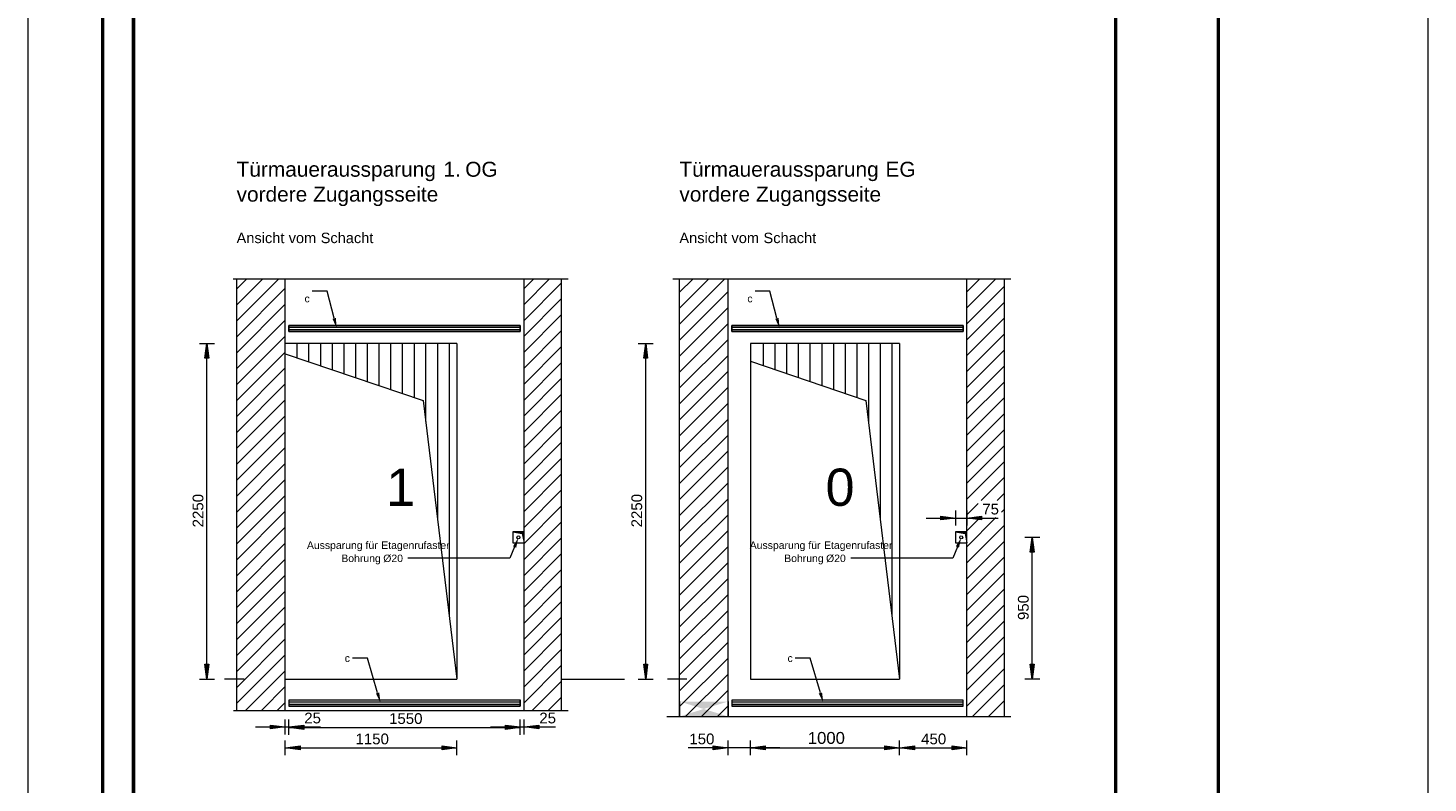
# Model space of a CAD drawing. Extents: x 294 to 994, y 7 to 427.
# Tile 12 of 31: x 294 to 482, y 173 to 274. Entities that reach past the tile are written whole.
import ezdxf
from ezdxf.lldxf.tags import DXFTag

# ---------------------------------------------------------------- set-up
doc = ezdxf.new("R2010")
doc.units = 0
doc.layers.get('0').update_dxf_attribs({"lineweight": 5})
for name, color, linetype, lineweight, true_color in [('3', 9, 'grob', 5, 0x808080), ('4', 9, 'STRICHPUNKT2', 5, 0x808080), ('8_Schraffur', 3, 'Continuous', 5, 0x00ff00), ('9_Bem', 9, 'Continuous', 5, 0x808080), ('E_DB_WD', 1, 'Continuous', 18, 0xff0000)]:
    doc.layers.add(name, color=color, linetype=linetype, lineweight=lineweight, true_color=true_color)
for name, color, linetype, lineweight in [('6', 7, 'Continuous', 18), ('9', 7, 'Continuous', 5), ('iwb_Rahmen', 7, 'Continuous', 50)]:
    doc.layers.add(name, color=color, linetype=linetype, lineweight=lineweight)
doc.layers.add('_3d_View_', color=7, linetype='Continuous')
doc.layers.add('X_Geometrie', color=3, linetype='Continuous', lineweight=50, true_color=0x00ff00, plot=False)
doc.styles.get("Standard").update_dxf_attribs({"font": 'arial.ttf'})
tags = doc.linetypes.add('fein_strichliert', pattern=[4, 1, -2, 1]).pattern_tags.tags
tags[8:9] = [DXFTag(74, 4), DXFTag(75, 0), DXFTag(340, '0'), DXFTag(46, 0.0), DXFTag(50, 0.0), DXFTag(44, 0.0), DXFTag(45, 0.0)]
tags[6:7] = [DXFTag(74, 4), DXFTag(75, 0), DXFTag(340, '0'), DXFTag(46, 0.0), DXFTag(50, 0.0), DXFTag(44, 0.0), DXFTag(45, 0.0)]
tags[4:5] = [DXFTag(74, 4), DXFTag(75, 0), DXFTag(340, '0'), DXFTag(46, 0.0), DXFTag(50, 0.0), DXFTag(44, 0.0), DXFTag(45, 0.0)]
tags = doc.linetypes.add('grob', pattern=[14, 3, -8, 3]).pattern_tags.tags
tags[8:9] = [DXFTag(74, 4), DXFTag(75, 0), DXFTag(340, '0'), DXFTag(46, 0.0), DXFTag(50, 0.0), DXFTag(44, 0.0), DXFTag(45, 0.0)]
tags[6:7] = [DXFTag(74, 4), DXFTag(75, 0), DXFTag(340, '0'), DXFTag(46, 0.0), DXFTag(50, 0.0), DXFTag(44, 0.0), DXFTag(45, 0.0)]
tags[4:5] = [DXFTag(74, 4), DXFTag(75, 0), DXFTag(340, '0'), DXFTag(46, 0.0), DXFTag(50, 0.0), DXFTag(44, 0.0), DXFTag(45, 0.0)]
tags = doc.linetypes.add('STRICHPUNKT2', pattern=[12.7, 6.35, -3.175, 0, -3.175]).pattern_tags.tags
tags[10:11] = [DXFTag(74, 4), DXFTag(75, 0), DXFTag(340, '0'), DXFTag(46, 0.0), DXFTag(50, 0.0), DXFTag(44, 0.0), DXFTag(45, 0.0)]
tags[8:9] = [DXFTag(74, 4), DXFTag(75, 0), DXFTag(340, '0'), DXFTag(46, 0.0), DXFTag(50, 0.0), DXFTag(44, 0.0), DXFTag(45, 0.0)]
tags[6:7] = [DXFTag(74, 4), DXFTag(75, 0), DXFTag(340, '0'), DXFTag(46, 0.0), DXFTag(50, 0.0), DXFTag(44, 0.0), DXFTag(45, 0.0)]
tags[4:5] = [DXFTag(74, 4), DXFTag(75, 0), DXFTag(340, '0'), DXFTag(46, 0.0), DXFTag(50, 0.0), DXFTag(44, 0.0), DXFTag(45, 0.0)]

# ---------------------------------------------------------------- blocks, each defined once
blk = doc.blocks.new('Schraffur-A05LE0XDBH', base_point=(419.88, 182.02))
at = {"color": 0, "lineweight": -2}
for p, q in [((419.88, 236.78), (423.72, 240.62)), ((419.88, 232.51), (424.88, 237.51)), ((419.88, 228.24), (424.88, 233.24)), ((419.88, 223.97), (424.88, 228.97)), ((419.88, 219.7), (424.88, 224.7)), ((419.88, 215.43), (424.88, 220.43)), ((419.88, 211.16), (424.88, 216.16)), ((423.95, 210.96), (424.88, 211.89)), ((419.88, 206.89), (421.65, 208.66)), ((419.88, 202.62), (424.88, 207.62)), ((419.88, 198.35), (424.88, 203.35)), ((419.88, 194.07), (424.88, 199.07)), ((419.88, 189.8), (424.88, 194.8)), ((419.88, 185.53), (424.88, 190.53)), ((420.64, 182.02), (424.88, 186.26))]:
    blk.add_line(p, q, dxfattribs=at)
at = {"color": 0, "linetype": 'fein_strichliert', "lineweight": -2, "ltscale": 0.13}
for p, q in [((419.88, 238.92), (421.58, 240.62)), ((419.88, 234.65), (424.88, 239.65)), ((419.88, 230.38), (424.88, 235.38)), ((419.88, 226.11), (424.88, 231.11)), ((419.88, 221.84), (424.88, 226.84)), ((419.88, 217.56), (424.88, 222.56)), ((419.88, 213.29), (424.88, 218.29)), ((421.82, 210.96), (424.88, 214.02)), ((419.88, 209.02), (421.42, 210.57)), ((419.88, 204.75), (423.78, 208.66)), ((424.52, 209.4), (424.88, 209.75)), ((419.88, 200.48), (424.88, 205.48)), ((419.88, 196.21), (424.88, 201.21)), ((419.88, 191.94), (424.88, 196.94)), ((419.88, 187.67), (424.88, 192.67)), ((419.88, 183.4), (424.88, 188.4)), ((422.78, 182.02), (424.88, 184.13))]:
    blk.add_line(p, q, dxfattribs=at)
blk = doc.blocks.new('Schraffur-A05LE0XFBH', base_point=(360.54, 182.82))
at = {"color": 0, "lineweight": -2}
for p, q in [((360.54, 237.24), (363.93, 240.62)), ((360.54, 232.97), (365.54, 237.97)), ((360.54, 228.69), (365.54, 233.69)), ((360.54, 224.42), (365.54, 229.42)), ((360.54, 220.15), (365.54, 225.15)), ((360.54, 215.88), (365.54, 220.88)), ((360.54, 211.61), (365.54, 216.61)), ((360.54, 207.34), (365.54, 212.34)), ((360.54, 203.07), (365.54, 208.07)), ((360.54, 198.8), (365.54, 203.8)), ((360.54, 194.53), (365.54, 199.53)), ((360.54, 190.26), (365.54, 195.26)), ((360.54, 185.99), (365.54, 190.99)), ((361.65, 182.82), (365.54, 186.71))]:
    blk.add_line(p, q, dxfattribs=at)
at = {"color": 0, "linetype": 'fein_strichliert', "lineweight": -2, "ltscale": 0.13}
for p, q in [((360.54, 239.37), (361.79, 240.62)), ((360.54, 235.1), (365.54, 240.1)), ((360.54, 230.83), (365.54, 235.83)), ((360.54, 226.56), (365.54, 231.56)), ((360.54, 222.29), (365.54, 227.29)), ((360.54, 218.02), (365.54, 223.02)), ((360.54, 213.75), (365.54, 218.75)), ((360.54, 209.48), (365.54, 214.48)), ((360.54, 205.2), (365.54, 210.2)), ((360.54, 200.93), (365.54, 205.93)), ((360.54, 196.66), (365.54, 201.66)), ((360.54, 192.39), (365.54, 197.39)), ((360.54, 188.12), (365.54, 193.12)), ((360.54, 183.85), (365.54, 188.85)), ((363.78, 182.82), (365.54, 184.58))]:
    blk.add_line(p, q, dxfattribs=at)
blk = doc.blocks.new('Schraffur-A05LE0XHBH', base_point=(322.04, 182.82))
at = {"color": 0, "linetype": 'fein_strichliert', "lineweight": -2, "ltscale": 0.13}
for p, q in [((322.04, 235.04), (327.62, 240.62)), ((322.04, 239.31), (323.35, 240.62)), ((322.04, 230.77), (328.54, 237.27)), ((322.04, 226.5), (328.54, 233)), ((322.04, 222.23), (328.54, 228.73)), ((322.04, 217.96), (328.54, 224.46)), ((322.04, 213.68), (328.54, 220.18)), ((322.04, 209.41), (328.54, 215.91)), ((322.04, 205.14), (328.54, 211.64)), ((322.04, 200.87), (328.54, 207.37)), ((322.04, 196.6), (328.54, 203.1)), ((322.04, 192.33), (328.54, 198.83)), ((322.04, 188.06), (328.54, 194.56)), ((322.04, 183.79), (328.54, 190.29)), ((325.35, 182.82), (328.54, 186.02))]:
    blk.add_line(p, q, dxfattribs=at)
at = {"color": 0, "lineweight": -2}
for p, q in [((322.04, 237.17), (325.49, 240.62)), ((322.04, 232.9), (328.54, 239.4)), ((322.04, 228.63), (328.54, 235.13)), ((322.04, 224.36), (328.54, 230.86)), ((322.04, 220.09), (328.54, 226.59)), ((322.04, 215.82), (328.54, 222.32)), ((322.04, 211.55), (328.54, 218.05)), ((322.04, 207.28), (328.54, 213.78)), ((322.04, 203.01), (328.54, 209.51)), ((322.04, 198.74), (328.54, 205.24)), ((322.04, 194.47), (328.54, 200.97)), ((322.04, 190.19), (328.54, 196.69)), ((322.04, 185.92), (328.54, 192.42)), ((323.21, 182.82), (328.54, 188.15)), ((327.48, 182.82), (328.54, 183.88))]:
    blk.add_line(p, q, dxfattribs=at)
blk = doc.blocks.new('Schraffur-A05LE0XJBH', base_point=(381.38, 182.02))
at = {"color": 0, "linetype": 'fein_strichliert', "lineweight": -2, "ltscale": 0.13}
for p, q in [((381.38, 234.59), (387.42, 240.62)), ((381.38, 238.86), (383.15, 240.62)), ((381.38, 230.32), (387.88, 236.82)), ((381.38, 226.04), (387.88, 232.54)), ((381.38, 221.77), (387.88, 228.27)), ((381.38, 217.5), (387.88, 224)), ((381.38, 213.23), (387.88, 219.73)), ((381.38, 208.96), (387.88, 215.46)), ((381.38, 204.69), (387.88, 211.19)), ((381.38, 200.42), (387.88, 206.92)), ((381.38, 196.15), (387.88, 202.65)), ((381.38, 191.88), (387.88, 198.38)), ((381.38, 187.61), (387.88, 194.11)), ((381.38, 183.34), (387.88, 189.84)), ((384.34, 182.02), (387.88, 185.56))]:
    blk.add_line(p, q, dxfattribs=at)
at = {"color": 0, "lineweight": -2}
for p, q in [((381.38, 236.72), (385.28, 240.62)), ((381.38, 232.45), (387.88, 238.95)), ((381.38, 228.18), (387.88, 234.68)), ((381.38, 223.91), (387.88, 230.41)), ((381.38, 219.64), (387.88, 226.14)), ((381.38, 215.37), (387.88, 221.87)), ((381.38, 211.1), (387.88, 217.6)), ((381.38, 206.83), (387.88, 213.33)), ((381.38, 202.55), (387.88, 209.05)), ((381.38, 198.28), (387.88, 204.78)), ((381.38, 194.01), (387.88, 200.51)), ((381.38, 189.74), (387.88, 196.24)), ((381.38, 185.47), (387.88, 191.97)), ((382.2, 182.02), (387.88, 187.7)), ((386.47, 182.02), (387.88, 183.43))]:
    blk.add_line(p, q, dxfattribs=at)
blk = doc.blocks.new('Blockreferenz-A05LE0Y9BH', base_point=(329.04, 183.42))
at = {"color": 0, "linetype": 'ByBlock', "lineweight": -2, "ltscale": 0.13}
for p, q in [((360.04, 184.22), (329.04, 184.22)), ((329.04, 184.22), (329.04, 184)), ((329.04, 184), (360.04, 184)), ((329.04, 184), (329.04, 183.64)), ((360.04, 184), (360.04, 184.22)), ((360.04, 183.64), (360.04, 184)), ((360.04, 183.64), (329.04, 183.64)), ((329.04, 183.64), (329.04, 183.42)), ((329.04, 183.42), (360.04, 183.42)), ((360.04, 183.42), (360.04, 183.64))]:
    blk.add_line(p, q, dxfattribs=at)
blk = doc.blocks.new('Kreis-A05LE0YTBH', base_point=(359.59, 205.82))
at = {"color": 0, "linetype": 'ByBlock', "lineweight": -2, "ltscale": 0.13}
blk.add_circle((359.79, 206.02), 0.2, dxfattribs=at)
blk = doc.blocks.new('Blockreferenz-A05LE0YZBH', base_point=(336.52, 183.82))
at = {"color": 0, "linetype": 'ByBlock', "lineweight": -2, "ltscale": 0.13}
for p, q in [((339.55, 189.82), (337.55, 189.82)), ((340.92, 185.17), (339.55, 189.82))]:
    blk.add_line(p, q, dxfattribs=at)
at = {"color": 0, "linetype": 'ByBlock', "lineweight": 0, "ltscale": 0.13}
blk.add_solid([(341.31, 183.82), (340.7, 185.1), (341.14, 185.23)], dxfattribs=at)
at = {"color": 0, "linetype": 'ByBlock', "lineweight": -2, "ltscale": 0.13, "insert": (336.52, 190.33), "char_height": 1, "attachment_point": 1}
blk.add_mtext('{\\fArial Unicode MS;c}', dxfattribs=at)
blk = doc.blocks.new('Blockreferenz-A05LE0Z1BH', base_point=(329.04, 233.62))
at = {"color": 0, "linetype": 'ByBlock', "lineweight": -2, "ltscale": 0.13}
for p, q in [((329.04, 234.42), (329.04, 234.2)), ((360.04, 234.42), (329.04, 234.42)), ((329.04, 234.2), (329.04, 233.84)), ((329.04, 234.2), (360.04, 234.2)), ((329.04, 233.84), (329.04, 233.62)), ((360.04, 233.84), (329.04, 233.84)), ((329.04, 233.62), (360.04, 233.62)), ((360.04, 234.2), (360.04, 234.42)), ((360.04, 233.84), (360.04, 234.2)), ((360.04, 233.62), (360.04, 233.84))]:
    blk.add_line(p, q, dxfattribs=at)
blk = doc.blocks.new('Blockreferenz-A05LE0ZHBH', base_point=(331.13, 234.02))
at = {"color": 0, "linetype": 'ByBlock', "lineweight": -2, "ltscale": 0.13}
for p, q in [((334.16, 239.02), (332.16, 239.02)), ((335.1, 235.38), (334.16, 239.02))]:
    blk.add_line(p, q, dxfattribs=at)
at = {"color": 0, "linetype": 'ByBlock', "lineweight": 0, "ltscale": 0.13}
blk.add_solid([(335.45, 234.02), (335.32, 235.44), (334.87, 235.32)], dxfattribs=at)
at = {"color": 0, "linetype": 'ByBlock', "lineweight": -2, "ltscale": 0.13, "insert": (331.13, 238.52), "char_height": 1, "attachment_point": 1}
blk.add_mtext('{\\fArial Unicode MS;c}', dxfattribs=at)
blk = doc.blocks.new('Einzeiliger Text-A05LE0ZJBH', base_point=(342.07, 210.24))
at = {"color": 0, "lineweight": -2, "insert": (342.07, 215.24), "char_height": 5, "attachment_point": 1}
blk.add_mtext('{\\fArial Unicode MS;1}', dxfattribs=at)
blk = doc.blocks.new('Polygon-A05LE0ZTBH', base_point=(453.61, 16.37))
at = {"color": 0, "linetype": 'ByBlock', "lineweight": -2, "ltscale": 0.5}
blk.add_line((453.61, 16.37), (453.61, 414.66), dxfattribs=at)
blk = doc.blocks.new('Blockreferenz-A05LE0ZZBH', base_point=(359.04, 205.27))
at = {"color": 0, "linetype": 'ByBlock', "lineweight": -2, "ltscale": 0.13}
for p, q in [((359.04, 206.77), (360.3, 206.53)), ((359.13, 206.77), (359.13, 206.76)), ((359.23, 206.77), (359.23, 206.74)), ((359.32, 206.77), (359.32, 206.72)), ((359.41, 206.77), (359.41, 206.7)), ((359.51, 206.77), (359.51, 206.68)), ((359.6, 206.77), (359.6, 206.66)), ((359.7, 206.77), (359.7, 206.65)), ((359.79, 206.77), (359.79, 206.63)), ((359.88, 206.77), (359.88, 206.61)), ((359.98, 206.77), (359.98, 206.59)), ((360.07, 206.77), (360.07, 206.57)), ((360.16, 206.77), (360.16, 206.55)), ((360.26, 206.77), (360.26, 206.54)), ((360.3, 206.53), (360.54, 205.27)), ((360.35, 206.77), (360.35, 206.25)), ((360.45, 206.77), (360.45, 205.76))]:
    blk.add_line(p, q, dxfattribs=at)
blk = doc.blocks.new('Blockreferenz-A05LE10HBH', base_point=(418.38, 205.27))
at = {"color": 0, "linetype": 'ByBlock', "lineweight": -2, "ltscale": 0.13}
for p, q in [((418.38, 206.77), (419.64, 206.53)), ((418.47, 206.77), (418.47, 206.76)), ((418.57, 206.77), (418.57, 206.74)), ((418.66, 206.77), (418.66, 206.72)), ((418.75, 206.77), (418.75, 206.7)), ((418.85, 206.77), (418.85, 206.68)), ((418.94, 206.77), (418.94, 206.66)), ((419.04, 206.77), (419.04, 206.65)), ((419.13, 206.77), (419.13, 206.63)), ((419.22, 206.77), (419.22, 206.61)), ((419.32, 206.77), (419.32, 206.59)), ((419.41, 206.77), (419.41, 206.57)), ((419.5, 206.77), (419.5, 206.55)), ((419.6, 206.77), (419.6, 206.54)), ((419.64, 206.53), (419.88, 205.27)), ((419.69, 206.77), (419.69, 206.25)), ((419.79, 206.77), (419.79, 205.76))]:
    blk.add_line(p, q, dxfattribs=at)
blk = doc.blocks.new('Einzeiliger Text-A05LE10PBH', base_point=(400.95, 210.24))
at = {"color": 0, "lineweight": -2, "insert": (400.95, 215.24), "char_height": 5, "attachment_point": 1}
blk.add_mtext('{\\fArial Unicode MS;0}', dxfattribs=at)
blk = doc.blocks.new('Kreis-A05LE10XBH', base_point=(418.93, 205.82))
at = {"color": 0, "linetype": 'ByBlock', "lineweight": -2, "ltscale": 0.13}
blk.add_circle((419.13, 206.02), 0.2, dxfattribs=at)
blk = doc.blocks.new('MText-A05LE111BH', base_point=(395.41, 202.71))
at = {"linetype": 'ByBlock', "lineweight": -2, "ltscale": 0.13, "char_height": 1, "attachment_point": 1}
for s, insert in [('{\\fArial Unicode MS;Bohrung}', (395.41, 203.71)), ('{\\fArial Unicode MS;Ø20}', (401.02, 203.71))]:
    blk.add_mtext(s, dxfattribs=dict(at, insert=insert))
blk = doc.blocks.new('Blockreferenz-A05LE113BH', base_point=(388.38, 233.62))
at = {"color": 0, "linetype": 'ByBlock', "lineweight": -2, "ltscale": 0.13}
for p, q in [((388.38, 234.42), (388.38, 234.2)), ((419.38, 234.42), (388.38, 234.42)), ((388.38, 234.2), (388.38, 233.84)), ((388.38, 234.2), (419.38, 234.2)), ((388.38, 233.84), (388.38, 233.62)), ((419.38, 233.84), (388.38, 233.84)), ((388.38, 233.62), (419.38, 233.62)), ((419.38, 234.2), (419.38, 234.42)), ((419.38, 233.84), (419.38, 234.2)), ((419.38, 233.62), (419.38, 233.84))]:
    blk.add_line(p, q, dxfattribs=at)
blk = doc.blocks.new('MText-A05LE115BH', base_point=(381.36, 251.01))
at = {"color": 0, "linetype": 'ByBlock', "lineweight": -2, "ltscale": 0.13, "char_height": 2, "attachment_point": 1}
for s, insert in [('{\\fArial Unicode MS;Türmaueraussparung}', (381.36, 256.35)), ('{\\fArial Unicode MS;EG}', (408.98, 256.35)), ('{\\fArial Unicode MS;vordere}', (381.36, 253.01)), ('{\\fArial Unicode MS;Zugangsseite}', (391.62, 253.01))]:
    blk.add_mtext(s, dxfattribs=dict(at, insert=insert))
blk = doc.blocks.new('MText-A05LE117BH', base_point=(390.79, 204.47))
at = {"color": 0, "linetype": 'ByBlock', "lineweight": -2, "ltscale": 0.13, "char_height": 1, "attachment_point": 1}
for s, insert in [('{\\fArial Unicode MS;Aussparung}', (390.79, 205.47)), ('{\\fArial Unicode MS;für}', (398.64, 205.47)), ('{\\fArial Unicode MS;Etagenrufaster}', (400.75, 205.47))]:
    blk.add_mtext(s, dxfattribs=dict(at, insert=insert))
blk = doc.blocks.new('Blockreferenz-A05LE119BH', base_point=(390.47, 234.02))
at = {"color": 0, "linetype": 'ByBlock', "lineweight": -2, "ltscale": 0.13}
for p, q in [((393.5, 239.02), (391.5, 239.02)), ((394.44, 235.38), (393.5, 239.02))]:
    blk.add_line(p, q, dxfattribs=at)
at = {"color": 0, "linetype": 'ByBlock', "lineweight": 0, "ltscale": 0.13}
blk.add_solid([(394.79, 234.02), (394.66, 235.44), (394.21, 235.32)], dxfattribs=at)
at = {"color": 0, "linetype": 'ByBlock', "lineweight": -2, "ltscale": 0.13, "insert": (390.47, 238.52), "char_height": 1, "attachment_point": 1}
blk.add_mtext('{\\fArial Unicode MS;c}', dxfattribs=at)
blk = doc.blocks.new('MText-A05LE11BBH', base_point=(381.36, 245.45))
at = {"color": 0, "linetype": 'ByBlock', "lineweight": -2, "ltscale": 0.13, "char_height": 1.4, "attachment_point": 1}
for s, insert in [('{\\fArial Unicode MS;Ansicht}', (381.36, 246.85)), ('{\\fArial Unicode MS;vom}', (388.34, 246.85)), ('{\\fArial Unicode MS;Schacht}', (392.63, 246.85))]:
    blk.add_mtext(s, dxfattribs=dict(at, insert=insert))
blk = doc.blocks.new('Polygon-A05LE11HBH', base_point=(308.24, 39.25))
at = {"color": 0, "linetype": 'ByBlock', "lineweight": -2, "ltscale": 0.5}
for p, q in [((308.24, 39.25), (308.24, 414.66)), ((439.8, 414.66), (439.8, 39.25))]:
    blk.add_line(p, q, dxfattribs=at)
blk = doc.blocks.new('MText-A05LE11JBH', base_point=(331.45, 204.47))
at = {"color": 0, "linetype": 'ByBlock', "lineweight": -2, "ltscale": 0.13, "char_height": 1, "attachment_point": 1}
for s, insert in [('{\\fArial Unicode MS;Aussparung}', (331.45, 205.47)), ('{\\fArial Unicode MS;für}', (339.3, 205.47)), ('{\\fArial Unicode MS;Etagenrufaster}', (341.41, 205.47))]:
    blk.add_mtext(s, dxfattribs=dict(at, insert=insert))
blk = doc.blocks.new('MText-A05LE11LBH', base_point=(322.02, 251.01))
at = {"color": 0, "linetype": 'ByBlock', "lineweight": -2, "ltscale": 0.13, "char_height": 2, "attachment_point": 1}
for s, insert in [('{\\fArial Unicode MS;Türmaueraussparung}', (322.02, 256.35)), ('{\\fArial Unicode MS;1.}', (349.74, 256.35)), ('{\\fArial Unicode MS;OG}', (352.66, 256.35)), ('{\\fArial Unicode MS;vordere}', (322.02, 253.01)), ('{\\fArial Unicode MS;Zugangsseite}', (332.28, 253.01))]:
    blk.add_mtext(s, dxfattribs=dict(at, insert=insert))
blk = doc.blocks.new('MText-A05LE12PBH', base_point=(336.06, 202.71))
at = {"linetype": 'ByBlock', "lineweight": -2, "ltscale": 0.13, "char_height": 1, "attachment_point": 1}
for s, insert in [('{\\fArial Unicode MS;Bohrung}', (336.06, 203.71)), ('{\\fArial Unicode MS;Ø20}', (341.68, 203.71))]:
    blk.add_mtext(s, dxfattribs=dict(at, insert=insert))
blk = doc.blocks.new('MText-A05LE12RBH', base_point=(322.02, 245.45))
at = {"color": 0, "linetype": 'ByBlock', "lineweight": -2, "ltscale": 0.13, "char_height": 1.4, "attachment_point": 1}
for s, insert in [('{\\fArial Unicode MS;Ansicht}', (322.02, 246.85)), ('{\\fArial Unicode MS;vom}', (329, 246.85)), ('{\\fArial Unicode MS;Schacht}', (333.29, 246.85))]:
    blk.add_mtext(s, dxfattribs=dict(at, insert=insert))
blk = doc.blocks.new('Blockreferenz-A05LE139BH', base_point=(388.38, 183.42))
at = {"color": 0, "linetype": 'ByBlock', "lineweight": -2, "ltscale": 0.13}
for p, q in [((419.38, 184.22), (388.38, 184.22)), ((388.38, 184.22), (388.38, 184)), ((388.38, 184), (419.38, 184)), ((388.38, 184), (388.38, 183.64)), ((419.38, 184), (419.38, 184.22)), ((419.38, 183.64), (419.38, 184)), ((419.38, 183.64), (388.38, 183.64)), ((388.38, 183.64), (388.38, 183.42)), ((388.38, 183.42), (419.38, 183.42)), ((419.38, 183.42), (419.38, 183.64))]:
    blk.add_line(p, q, dxfattribs=at)
blk = doc.blocks.new('Blockreferenz-A05LE13BBH', base_point=(395.86, 183.82))
at = {"color": 0, "linetype": 'ByBlock', "lineweight": -2, "ltscale": 0.13}
for p, q in [((398.89, 189.82), (396.89, 189.82)), ((400.26, 185.17), (398.89, 189.82))]:
    blk.add_line(p, q, dxfattribs=at)
at = {"color": 0, "linetype": 'ByBlock', "lineweight": 0, "ltscale": 0.13}
blk.add_solid([(400.66, 183.82), (400.04, 185.1), (400.48, 185.23)], dxfattribs=at)
at = {"color": 0, "linetype": 'ByBlock', "lineweight": -2, "ltscale": 0.13, "insert": (395.86, 190.33), "char_height": 1, "attachment_point": 1}
blk.add_mtext('{\\fArial Unicode MS;c}', dxfattribs=at)
blk = doc.blocks.new('Wanddurchbruch-A05LE13DBH', base_point=(381.38, 182.02))
at = {"color": 0, "linetype": 'ByBlock', "lineweight": -2, "ltscale": 0.18}
for p, q in [((381.38, 184.02), (381.38, 182.02)), ((387.88, 184.02), (387.88, 182.02))]:
    blk.add_line(p, q, dxfattribs=at)
for points in [[(381.38, 184.02), (387.88, 184.02), (384.63, 183.02)], [(387.88, 182.02), (381.38, 182.02), (384.63, 183.02)]]:
    blk.add_solid(points, dxfattribs=at)
blk = doc.blocks.new('Polygon-A05LE13HBH', base_point=(390.88, 177.55))
at = {"color": 0, "linetype": 'ByBlock', "lineweight": -2, "ltscale": 0.13}
blk.add_solid([(390.88, 177.81), (392.86, 178.07), (392.86, 177.55)], dxfattribs=at)
blk = doc.blocks.new('Polygon-A05LE13JBH', base_point=(408.9, 177.55))
at = {"color": 0, "linetype": 'ByBlock', "lineweight": -2, "ltscale": 0.13}
blk.add_solid([(410.88, 177.81), (408.9, 177.55), (408.9, 178.07)], dxfattribs=at)
blk = doc.blocks.new('Polygon-A05LE13LBH', base_point=(358.06, 180.35))
at = {"color": 0, "linetype": 'ByBlock', "lineweight": -2, "ltscale": 0.13}
blk.add_solid([(360.04, 180.61), (358.06, 180.35), (358.06, 180.87)], dxfattribs=at)
blk = doc.blocks.new('Polygon-A05LE13NBH', base_point=(360.54, 180.35))
at = {"color": 0, "linetype": 'ByBlock', "lineweight": -2, "ltscale": 0.13}
blk.add_solid([(360.54, 180.61), (362.52, 180.87), (362.52, 180.35)], dxfattribs=at)
blk = doc.blocks.new('Polygon-A05LE13PBH', base_point=(410.88, 177.55))
at = {"color": 0, "linetype": 'ByBlock', "lineweight": -2, "ltscale": 0.13}
blk.add_solid([(410.88, 177.81), (412.86, 178.07), (412.86, 177.55)], dxfattribs=at)
blk = doc.blocks.new('Polygon-A05LE13RBH', base_point=(417.9, 177.55))
at = {"color": 0, "linetype": 'ByBlock', "lineweight": -2, "ltscale": 0.13}
blk.add_solid([(419.88, 177.81), (417.9, 177.55), (417.9, 178.07)], dxfattribs=at)
blk = doc.blocks.new('Polygon-A05LE13TBH', base_point=(390.88, 177.55))
at = {"color": 0, "linetype": 'ByBlock', "lineweight": -2, "ltscale": 0.13}
blk.add_solid([(390.88, 177.81), (392.86, 178.07), (392.86, 177.55)], dxfattribs=at)
blk = doc.blocks.new('Polygon-A05LE13VBH', base_point=(385.9, 177.55))
at = {"color": 0, "linetype": 'ByBlock', "lineweight": -2, "ltscale": 0.13}
blk.add_solid([(387.88, 177.81), (385.9, 177.55), (385.9, 178.07)], dxfattribs=at)
blk = doc.blocks.new('Polygon-A05LE141BH', base_point=(376.58, 187.02))
at = {"color": 0, "linetype": 'ByBlock', "lineweight": -2, "ltscale": 0.13}
blk.add_solid([(376.85, 187.02), (376.58, 189.01), (377.11, 189.01)], dxfattribs=at)
blk = doc.blocks.new('Polygon-A05LE143BH', base_point=(376.58, 230.04))
at = {"color": 0, "linetype": 'ByBlock', "lineweight": -2, "ltscale": 0.13}
blk.add_solid([(376.85, 232.02), (377.11, 230.04), (376.58, 230.04)], dxfattribs=at)
blk = doc.blocks.new('Polygon-A05LE145BH', base_point=(317.78, 187.02))
at = {"color": 0, "linetype": 'ByBlock', "lineweight": -2, "ltscale": 0.13}
blk.add_solid([(318.05, 187.02), (317.78, 189.01), (318.31, 189.01)], dxfattribs=at)
blk = doc.blocks.new('Polygon-A05LE147BH', base_point=(317.78, 230.04))
at = {"color": 0, "linetype": 'ByBlock', "lineweight": -2, "ltscale": 0.13}
blk.add_solid([(318.05, 232.02), (318.31, 230.04), (317.78, 230.04)], dxfattribs=at)
blk = doc.blocks.new('Polygon-A05LE149BH', base_point=(428.38, 187.02))
at = {"color": 0, "linetype": 'ByBlock', "lineweight": -2, "ltscale": 0.13}
blk.add_solid([(428.65, 187.02), (428.38, 189.01), (428.91, 189.01)], dxfattribs=at)
blk = doc.blocks.new('Polygon-A05LE14BBH', base_point=(428.38, 204.04))
at = {"color": 0, "linetype": 'ByBlock', "lineweight": -2, "ltscale": 0.13}
blk.add_solid([(428.65, 206.02), (428.91, 204.04), (428.38, 204.04)], dxfattribs=at)
blk = doc.blocks.new('Polygon-A05LE14LBH', base_point=(328.54, 177.55))
at = {"color": 0, "linetype": 'ByBlock', "lineweight": -2, "ltscale": 0.13}
blk.add_solid([(328.54, 177.81), (330.52, 178.07), (330.52, 177.55)], dxfattribs=at)
blk = doc.blocks.new('Polygon-A05LE14NBH', base_point=(349.56, 177.55))
at = {"color": 0, "linetype": 'ByBlock', "lineweight": -2, "ltscale": 0.13}
blk.add_solid([(351.54, 177.81), (349.56, 177.55), (349.56, 178.07)], dxfattribs=at)
blk = doc.blocks.new('Polygon-A05LE14XBH', base_point=(326.56, 180.35))
at = {"color": 0, "linetype": 'ByBlock', "lineweight": -2, "ltscale": 0.13}
blk.add_solid([(328.54, 180.61), (326.56, 180.35), (326.56, 180.87)], dxfattribs=at)
blk = doc.blocks.new('Polygon-A05LE14ZBH', base_point=(329.04, 180.35))
at = {"color": 0, "linetype": 'ByBlock', "lineweight": -2, "ltscale": 0.13}
blk.add_solid([(329.04, 180.61), (331.02, 180.87), (331.02, 180.35)], dxfattribs=at)
blk = doc.blocks.new('Polygon-A05LE155BH', base_point=(329.04, 180.29))
at = {"color": 0, "linetype": 'ByBlock', "lineweight": -2, "ltscale": 0.13}
blk.add_solid([(329.04, 180.55), (331.02, 180.81), (331.02, 180.29)], dxfattribs=at)
blk = doc.blocks.new('Polygon-A05LE157BH', base_point=(358.05, 180.28))
at = {"color": 0, "linetype": 'ByBlock', "lineweight": -2, "ltscale": 0.13}
blk.add_solid([(360.04, 180.54), (358.05, 180.28), (358.06, 180.8)], dxfattribs=at)
blk = doc.blocks.new('Polygon-A05LE159BH', base_point=(416.4, 208.35))
at = {"color": 0, "linetype": 'ByBlock', "lineweight": -2, "ltscale": 0.13}
blk.add_solid([(418.38, 208.61), (416.4, 208.35), (416.4, 208.87)], dxfattribs=at)
blk = doc.blocks.new('Polygon-A05LE15BBH', base_point=(419.88, 208.35))
at = {"color": 0, "linetype": 'ByBlock', "lineweight": -2, "ltscale": 0.13}
blk.add_solid([(419.88, 208.61), (421.86, 208.87), (421.86, 208.35)], dxfattribs=at)
blk = doc.blocks.new('3D-Ansicht-Rahmen-A05LE15GBH', base_point=(308.09, 16.37))
at = {"color": 0, "linetype": 'ByBlock', "lineweight": -2, "ltscale": 0.13}
for p, q in [((308.09, 16.37), (308.09, 414.66)), ((481.68, 414.66), (481.68, 16.37))]:
    blk.add_line(p, q, dxfattribs=at)

msp = doc.modelspace()

# ---------------------------------------------------------------- linework, layer by layer
at = {"ltscale": 0.13}
for p, q in [((329.04, 234.43), (360.04, 234.43)), ((329.04, 233.61), (329.04, 234.43)), ((360.04, 233.61), (329.04, 233.61)), ((360.04, 234.43), (360.04, 233.61)), ((388.38, 234.43), (419.38, 234.43)), ((388.38, 233.61), (388.38, 234.43)), ((419.38, 233.61), (388.38, 233.61)), ((419.38, 234.43), (419.38, 233.61)), ((330.11, 232.02), (330.11, 230.09)), ((331.68, 232.02), (331.68, 229.56)), ((333.25, 232.02), (333.25, 229.03)), ((334.81, 232.02), (334.81, 228.49)), ((336.38, 232.02), (336.38, 227.96)), ((337.95, 232.02), (337.95, 227.43)), ((339.52, 232.02), (339.52, 226.89)), ((341.09, 232.02), (341.09, 226.36)), ((342.66, 232.02), (342.66, 225.83)), ((344.23, 232.02), (344.23, 225.29)), ((345.8, 232.02), (345.8, 224.76)), ((347.36, 232.02), (347.36, 221.53)), ((348.93, 232.02), (348.93, 208.56)), ((350.5, 232.02), (350.5, 195.6)), ((392.59, 232.02), (392.59, 229.03)), ((394.15, 232.02), (394.15, 228.49)), ((395.72, 232.02), (395.72, 227.96)), ((397.29, 232.02), (397.29, 227.43)), ((398.86, 232.02), (398.86, 226.89)), ((400.43, 232.02), (400.43, 226.36)), ((402, 232.02), (402, 225.83)), ((403.57, 232.02), (403.57, 225.29)), ((405.14, 232.02), (405.14, 224.76)), ((406.7, 232.02), (406.7, 221.53)), ((408.27, 232.02), (408.27, 208.56)), ((409.84, 232.02), (409.84, 195.6)), ((328.54, 230.62), (347.02, 224.34)), ((390.88, 229.61), (406.36, 224.34)), ((347.02, 224.34), (351.54, 187.02)), ((406.36, 224.34), (410.88, 187.02)), ((359.04, 206.77), (359.04, 205.27)), ((360.13, 206.77), (359.04, 206.77)), ((360.54, 206.77), (360.13, 206.77)), ((360.54, 205.27), (360.54, 206.77)), ((419.88, 206.77), (418.38, 206.77)), ((418.38, 206.77), (418.38, 205.27)), ((419.88, 205.27), (419.88, 206.77)), ((359.27, 204.73), (358.66, 203.22)), ((359.04, 205.27), (360.13, 205.27)), ((360.13, 205.27), (360.54, 205.27)), ((418.61, 204.73), (418.01, 203.22)), ((418.38, 205.27), (419.88, 205.27)), ((358.66, 203.22), (344.99, 203.22)), ((418.01, 203.22), (404.33, 203.22)), ((329.04, 184.23), (360.04, 184.23)), ((360.04, 184.23), (360.04, 183.41)), ((388.38, 184.23), (419.38, 184.23)), ((360.04, 183.41), (329.04, 183.41)), ((419.38, 183.41), (388.38, 183.41))]:
    msp.add_line(p, q, dxfattribs=at)
for points in [[(359.8, 206.02), (359.06, 204.81), (359.49, 204.64)], [(419.14, 206.02), (418.4, 204.81), (418.83, 204.64)]]:
    msp.add_solid(points, dxfattribs=at)
at = {"layer": '3', "ltscale": 0.13}
for p, q in [((323.04, 187.02), (320.41, 187.02)), ((365.54, 187.02), (374.01, 187.02)), ((382.38, 187.02), (379.75, 187.02))]:
    msp.add_line(p, q, dxfattribs=at)
at = {"layer": '4', "ltscale": 0.13}
for p, q in [((366.44, 240.62), (321.56, 240.62)), ((425.78, 240.62), (380.48, 240.62)), ((321.59, 182.82), (366.44, 182.82)), ((379.66, 182.02), (425.78, 182.02))]:
    msp.add_line(p, q, dxfattribs=at)
at = {"layer": '6', "ltscale": 0.18}
for p, q in [((322.04, 182.82), (322.04, 240.62)), ((328.54, 182.82), (328.54, 240.62)), ((360.54, 182.82), (360.54, 240.62)), ((365.54, 240.62), (365.54, 182.82)), ((381.38, 182.02), (381.38, 240.62)), ((387.88, 182.02), (387.88, 240.62)), ((419.88, 182.02), (419.88, 240.62)), ((424.88, 240.62), (424.88, 182.02)), ((351.54, 232.02), (328.54, 232.02)), ((351.54, 232.02), (351.54, 187.02)), ((390.88, 232.02), (390.88, 187.02)), ((410.88, 232.02), (390.88, 232.02)), ((410.88, 232.02), (410.88, 187.02)), ((328.54, 187.02), (351.54, 187.02)), ((390.88, 187.02), (410.88, 187.02))]:
    msp.add_line(p, q, dxfattribs=at)
at = {"layer": '9_Bem', "color": 1, "lineweight": 5, "ltscale": 0.13, "true_color": 0xff0000}
for p, q in [((317.05, 232.02), (319.05, 232.02)), ((317.78, 230.04), (318.05, 232.02)), ((318.05, 187.02), (318.05, 232.02)), ((318.05, 232.02), (318.31, 230.04)), ((375.85, 232.02), (377.85, 232.02)), ((376.58, 230.04), (376.85, 232.02)), ((376.85, 187.02), (376.85, 232.02)), ((376.85, 232.02), (377.11, 230.04)), ((318.31, 230.04), (317.78, 230.04)), ((377.11, 230.04), (376.58, 230.04)), ((414.41, 208.61), (424.1, 208.61)), ((416.4, 208.35), (416.4, 208.87)), ((416.4, 208.87), (418.38, 208.61)), ((418.38, 208.61), (416.4, 208.35)), ((418.38, 209.61), (418.38, 207.61)), ((419.88, 209.61), (419.88, 207.61)), ((419.88, 208.61), (421.86, 208.87)), ((421.86, 208.35), (419.88, 208.61)), ((421.86, 208.87), (421.86, 208.35)), ((429.65, 206.02), (427.65, 206.02)), ((428.38, 204.04), (428.65, 206.02)), ((428.65, 187.02), (428.65, 206.02)), ((428.65, 206.02), (428.91, 204.04)), ((428.91, 204.04), (428.38, 204.04)), ((318.05, 187.02), (317.78, 189.01)), ((317.78, 189.01), (318.31, 189.01)), ((318.31, 189.01), (318.05, 187.02)), ((376.85, 187.02), (376.58, 189.01)), ((376.58, 189.01), (377.11, 189.01)), ((377.11, 189.01), (376.85, 187.02)), ((428.65, 187.02), (428.38, 189.01)), ((428.38, 189.01), (428.91, 189.01)), ((428.91, 189.01), (428.65, 187.02)), ((317.05, 187.02), (319.05, 187.02)), ((375.85, 187.02), (377.85, 187.02)), ((429.65, 187.02), (427.65, 187.02)), ((324.57, 180.61), (333.26, 180.61)), ((326.56, 180.35), (326.56, 180.87)), ((326.56, 180.87), (328.54, 180.61)), ((328.54, 180.61), (326.56, 180.35)), ((328.54, 179.61), (328.54, 181.61)), ((329.04, 179.61), (329.04, 181.61)), ((329.04, 179.55), (329.04, 181.55)), ((329.04, 180.61), (331.02, 180.87)), ((329.04, 180.55), (331.02, 180.81)), ((331.02, 180.35), (329.04, 180.61)), ((329.04, 180.55), (360.04, 180.54)), ((331.02, 180.29), (329.04, 180.55)), ((331.02, 180.87), (331.02, 180.35)), ((331.02, 180.81), (331.02, 180.29)), ((356.07, 180.61), (364.76, 180.61)), ((358.05, 180.28), (358.06, 180.8)), ((360.04, 180.54), (358.05, 180.28)), ((358.06, 180.35), (358.06, 180.87)), ((358.06, 180.87), (360.04, 180.61)), ((358.06, 180.8), (360.04, 180.54)), ((360.04, 180.61), (358.06, 180.35)), ((360.04, 179.61), (360.04, 181.61)), ((360.04, 179.54), (360.04, 181.54)), ((360.54, 179.61), (360.54, 181.61)), ((360.54, 180.61), (362.52, 180.87)), ((362.52, 180.35), (360.54, 180.61)), ((362.52, 180.87), (362.52, 180.35)), ((328.54, 176.81), (328.54, 178.81)), ((351.54, 176.81), (351.54, 178.81)), ((387.88, 176.81), (387.88, 178.81)), ((390.88, 176.81), (390.88, 178.81)), ((390.88, 176.81), (390.88, 178.81)), ((410.88, 176.81), (410.88, 178.81)), ((410.88, 176.81), (410.88, 178.81)), ((419.88, 176.81), (419.88, 178.81)), ((328.54, 177.81), (330.52, 178.07)), ((328.54, 177.81), (351.54, 177.81)), ((330.52, 177.55), (328.54, 177.81)), ((330.52, 178.07), (330.52, 177.55)), ((349.56, 177.55), (349.56, 178.07)), ((349.56, 178.07), (351.54, 177.81)), ((351.54, 177.81), (349.56, 177.55)), ((394.84, 177.81), (382.54, 177.81)), ((385.9, 177.55), (385.9, 178.07)), ((385.9, 178.07), (387.88, 177.81)), ((387.88, 177.81), (385.9, 177.55)), ((390.88, 177.81), (392.86, 178.07)), ((390.88, 177.81), (392.86, 178.07)), ((390.88, 177.81), (410.88, 177.81)), ((392.86, 177.55), (390.88, 177.81)), ((392.86, 177.55), (390.88, 177.81)), ((392.86, 178.07), (392.86, 177.55)), ((392.86, 178.07), (392.86, 177.55)), ((408.9, 177.55), (408.9, 178.07)), ((408.9, 178.07), (410.88, 177.81)), ((410.88, 177.81), (408.9, 177.55)), ((410.88, 177.81), (412.86, 178.07)), ((410.88, 177.81), (419.88, 177.81)), ((412.86, 177.55), (410.88, 177.81)), ((412.86, 178.07), (412.86, 177.55)), ((417.9, 177.55), (417.9, 178.07)), ((417.9, 178.07), (419.88, 177.81)), ((419.88, 177.81), (417.9, 177.55))]:
    msp.add_line(p, q, dxfattribs=at)
at = {"layer": 'iwb_Rahmen', "color": 8, "lineweight": 18, "ltscale": 0.18, "true_color": 0x808080}
msp.add_line((294.07, 6.8), (294.07, 426.8), dxfattribs=at)
at = {"layer": 'iwb_Rahmen', "ltscale": 0.5}
msp.add_line((304.07, 421.38), (304.07, 11.8), dxfattribs=at)

# ---------------------------------------------------------------- block references
at = {"ltscale": 0.13}
for name, p in [('MText-A05LE11LBH', (322.02, 251.01)), ('MText-A05LE115BH', (381.36, 251.01)), ('MText-A05LE12RBH', (322.02, 245.45)), ('MText-A05LE11BBH', (381.36, 245.45)), ('Blockreferenz-A05LE0ZHBH', (331.13, 234.02)), ('Blockreferenz-A05LE119BH', (390.47, 234.02)), ('Blockreferenz-A05LE0Z1BH', (329.04, 233.62)), ('Blockreferenz-A05LE113BH', (388.38, 233.62)), ('Einzeiliger Text-A05LE0ZJBH', (342.07, 210.24)), ('Einzeiliger Text-A05LE10PBH', (400.95, 210.24)), ('Blockreferenz-A05LE0ZZBH', (359.04, 205.27)), ('Blockreferenz-A05LE10HBH', (418.38, 205.27)), ('MText-A05LE11JBH', (331.45, 204.47)), ('Kreis-A05LE0YTBH', (359.59, 205.82)), ('MText-A05LE117BH', (390.79, 204.47)), ('Kreis-A05LE10XBH', (418.93, 205.82)), ('Blockreferenz-A05LE0YZBH', (336.52, 183.82)), ('Blockreferenz-A05LE13BBH', (395.86, 183.82)), ('Blockreferenz-A05LE0Y9BH', (329.04, 183.42)), ('Blockreferenz-A05LE139BH', (388.38, 183.42))]:
    msp.add_blockref(name, p, dxfattribs=at)
at = {"layer": '8_Schraffur', "color": 3, "ltscale": 0.13, "true_color": 0x00ff00}
for name, p in [('Schraffur-A05LE0XHBH', (322.04, 182.82)), ('Schraffur-A05LE0XFBH', (360.54, 182.82)), ('Schraffur-A05LE0XJBH', (381.38, 182.02)), ('Schraffur-A05LE0XDBH', (419.88, 182.02))]:
    msp.add_blockref(name, p, dxfattribs=at)
at = {"layer": '9', "color": 5, "ltscale": 0.13, "true_color": 0x0000ff}
for name, p in [('MText-A05LE12PBH', (336.06, 202.71)), ('MText-A05LE111BH', (395.41, 202.71))]:
    msp.add_blockref(name, p, dxfattribs=at)
at = {"layer": '9_Bem', "color": 1, "lineweight": 5, "ltscale": 0.13, "true_color": 0xff0000}
for name, p in [('Polygon-A05LE147BH', (317.78, 230.04)), ('Polygon-A05LE143BH', (376.58, 230.04)), ('Polygon-A05LE159BH', (416.4, 208.35)), ('Polygon-A05LE15BBH', (419.88, 208.35)), ('Polygon-A05LE14BBH', (428.38, 204.04)), ('Polygon-A05LE145BH', (317.78, 187.02)), ('Polygon-A05LE141BH', (376.58, 187.02)), ('Polygon-A05LE149BH', (428.38, 187.02)), ('Polygon-A05LE14XBH', (326.56, 180.35)), ('Polygon-A05LE14ZBH', (329.04, 180.35)), ('Polygon-A05LE155BH', (329.04, 180.29)), ('Polygon-A05LE157BH', (358.05, 180.28)), ('Polygon-A05LE13LBH', (358.06, 180.35)), ('Polygon-A05LE13NBH', (360.54, 180.35)), ('Polygon-A05LE14LBH', (328.54, 177.55)), ('Polygon-A05LE14NBH', (349.56, 177.55)), ('Polygon-A05LE13VBH', (385.9, 177.55)), ('Polygon-A05LE13HBH', (390.88, 177.55)), ('Polygon-A05LE13TBH', (390.88, 177.55)), ('Polygon-A05LE13JBH', (408.9, 177.55)), ('Polygon-A05LE13PBH', (410.88, 177.55)), ('Polygon-A05LE13RBH', (417.9, 177.55))]:
    msp.add_blockref(name, p, dxfattribs=at)
at = {"layer": '_3d_View_', "color": 7, "linetype": 'Continuous', "lineweight": 13}
msp.add_blockref('3D-Ansicht-Rahmen-A05LE15GBH', (308.09, 16.37), dxfattribs=at)
at = {"layer": 'E_DB_WD', "ltscale": 0.18}
msp.add_blockref('Wanddurchbruch-A05LE13DBH', (381.38, 182.02), dxfattribs=at)
at = {"layer": 'X_Geometrie', "ltscale": 0.5}
for name, p in [('Polygon-A05LE11HBH', (308.24, 39.25)), ('Polygon-A05LE0ZTBH', (453.61, 16.37))]:
    msp.add_blockref(name, p, dxfattribs=at)

# ---------------------------------------------------------------- texts
at = {"layer": '9', "color": 5, "ltscale": 0.13, "true_color": 0x0000ff, "char_height": 1.44, "attachment_point": 1}
for s, insert, rotation in [('{\\fArial;2250}', (316.13, 207.36), 90), ('{\\fArial;2250}', (374.93, 207.36), 90), ('{\\fArial;950}', (426.73, 194.94), 90), ('{\\fArial;1550}', (342.46, 182.46), 359.9815)]:
    msp.add_mtext(s, dxfattribs=dict(at, insert=insert, rotation=rotation))
at = {"layer": '9', "color": 5, "ltscale": 0.13, "true_color": 0x0000ff, "attachment_point": 1}
for s, insert, char_height in [('{\\fArial;75}', (421.95, 210.53), 1.44), ('{\\fArial;25}', (331.09, 182.53), 1.44), ('{\\fArial;25}', (362.59, 182.53), 1.44), ('{\\fArial;1150}', (337.96, 179.73), 1.44), ('{\\fArial;150}', (382.7, 179.73), 1.44), ('{\\fArial;1000}', (398.57, 179.94), 1.6), ('{\\fArial;450}', (413.76, 179.73), 1.44)]:
    msp.add_mtext(s, dxfattribs=dict(at, insert=insert, char_height=char_height))

doc.saveas('drawing.dxf')
